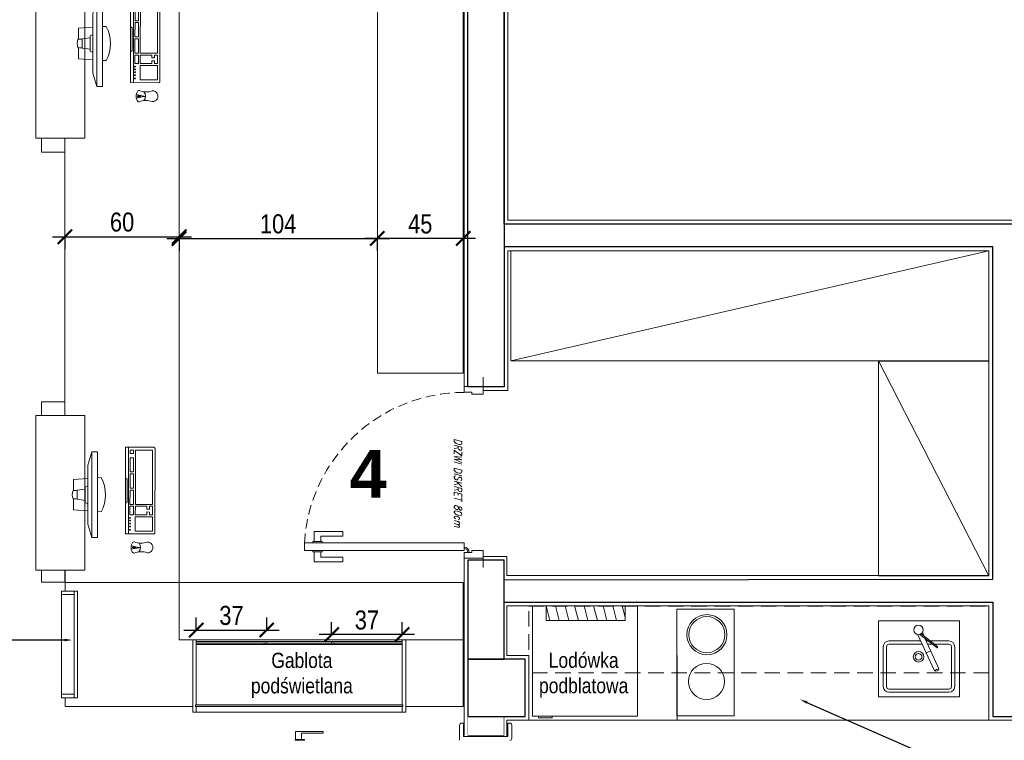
# Model space of a CAD drawing. Header units: millimetres. Extents: x -9038497 to 54128, y -10570064 to 59476.
# Tile 7 of 135: x 30821 to 31338, y 21173 to 21552. Entities that reach past the tile are written whole.
import ezdxf
from ezdxf import colors
from ezdxf.entities.mleader import LeaderData, LeaderLine
from ezdxf.math import Vec2, Vec3

# ---------------------------------------------------------------- set-up
doc = ezdxf.new("R2010")
doc.units = ezdxf.units.MM
doc.header["$LTSCALE"] = 0.8
doc.header["$PDMODE"] = 2
for name, pattern in [('Dash', [0.435, 0.3175, -0.1175]), ('DASHED', [19.05, 12.7, -6.35]), ('DASHED2', [9.525, 6.35, -3.175])]:
    doc.linetypes.add(name, pattern=pattern)
for name, color, linetype, lineweight in [('0 proj_meble 25', 42, 'Continuous', 25), ('0 proj_meble pokojowe-linie środkowe', 42, 'Continuous', 0), ('0 proj_okna', 4, 'Continuous', 0), ('0 proj_symbole elektryczne', 150, 'Continuous', 25), ('0 proj_widok widok widok', 7, 'Continuous', 0), ('0 proj_wyposazenie kuchenne', 231, 'Continuous', 18), ('OPISÓWKA', 120, 'Continuous', 0), ('proj_urządzenia elektryczne', 150, 'Continuous', 18), ('SCIANY', 1, 'Continuous', 30), ('SPRZĘT', 71, 'Continuous', 20), ('tynk', 252, 'Continuous', 5), ('WYMIAR', 7, 'Continuous', 18), ('WYPOSAŻENIE', 223, 'Continuous', 9), ('X proj_meble pokojowe', 42, 'Continuous', 25), ('X proj_meble pokojowe - cienkie', 43, 'Continuous', 0), ('X proj_wyposazenie kuchenne', 231, 'Continuous', 18)]:
    doc.layers.add(name, color=color, linetype=linetype, lineweight=lineweight)
doc.layers.add('SCHODY', color=2, linetype='Continuous')
doc.layers.add('strop podw.', color=3, linetype='Continuous')
doc.styles.get("Standard").update_dxf_attribs({"font": 'g12f13.shx', "width": 0.8, "height": 10})
doc.styles.add('WYMIAR-20', font='ARIALN.TTF', dxfattribs={"height": 4})
doc.styles.add('WYMIAR-50', font='ARIALN.TTF', dxfattribs={"height": 10})
doc.dimstyles.new('SKALA-50', dxfattribs={"dimscale": 5, "dimtxt": 10, "dimasz": 1.5, "dimexe": 1.3, "dimexo": 1.3, "dimgap": 0.5, "dimtad": 1, "dimdec": 1, "dimrnd": 0.5, "dimdsep": 46, "dimtxsty": 'WYMIAR-50', "dimblk": 'ARCHTICK', "dimcen": 1.5, "dimdle": 1.3, "dimadec": 0, "dimazin": 0, "dimtfac": 1, "dimtdec": 1, "dimtix": 1, "dimtmove": 2, "dimatfit": 3, "dimfxl": 2, "dimfxlon": 1, "dimtolj": 1, "dimarcsym": 0})

# ---------------------------------------------------------------- blocks, each defined once
blk = doc.blocks.new('G$C66F04267')
at = {"layer": 'WYPOSAŻENIE', "linetype": 'Continuous'}
for p, q in [((0.88, 55), (58.88, 55)), ((51.05, 46.01), (58.88, 47.97)), ((51.05, 41.01), (58.88, 42.97)), ((51.05, 36.01), (58.88, 37.97)), ((51.05, 31.01), (58.88, 32.97)), ((51.05, 26.01), (58.88, 27.97)), ((51.05, 21.01), (58.88, 22.97)), ((51.05, 16.01), (58.88, 17.97)), ((51.05, 11.01), (58.88, 12.97)), ((52.89, 6.47), (58.88, 7.97)), ((0.88, 0), (58.88, 0))]:
    blk.add_line(p, q, dxfattribs=at)
for points in [[(0.88, 44.72), (0.88, 51.86), (0, 51.86), (0, 44.72)], [(0.88, 0), (58.88, 0), (58.88, 55), (0.88, 55)], [(58.88, 47.97), (58.88, 6.47), (51.05, 6.47), (51.05, 47.97)]]:
    blk.add_lwpolyline(points, close=True, dxfattribs=at)
blk = doc.blocks.new('klamm')
at = {"layer": '0 proj_okna', "lineweight": 0}
for p, q in [((-4009.82, 29787.38), (-4005.72, 29787.38)), ((-4009.82, 29787.38), (-4009.82, 29772.78)), ((-4005.72, 29787.61), (-4005.22, 29787.61)), ((-4005.72, 29787.61), (-4005.72, 29782.61)), ((-4005.22, 29787.61), (-4005.22, 29782.61)), ((-4008.97, 29784.26), (-4008.97, 29772.78)), ((-4008.97, 29784.26), (-4005.72, 29784.26)), ((-4005.72, 29782.61), (-4005.22, 29782.61)), ((-4009.82, 29772.78), (-4008.97, 29772.78))]:
    blk.add_line(p, q, dxfattribs=at)
blk = doc.blocks.new('landy rzut')
at = {"layer": 'X proj_wyposazenie kuchenne'}
for p, q in [((652.4, 2670.16), (662.24, 2675.35)), ((652.4, 2669.37), (662.57, 2674.73)), ((662.48, 2674.68), (662.15, 2675.3)), ((662.57, 2674.73), (662.24, 2675.35)), ((662.57, 2674.73), (662.24, 2675.35)), ((652.07, 2671.08), (654.15, 2671.08)), ((652.07, 2668.48), (672.99, 2668.48)), ((655.65, 2671.08), (672.99, 2671.08)), ((662.53, 2668.48), (662.53, 2671.08))]:
    blk.add_line(p, q, dxfattribs=at)
blk.add_circle((649.93, 2669.78), 2.5, dxfattribs=at)
for centre, radius, start, end in [((676.07, 2669.78), 3.34, 157.0775, 202.9225), ((671.94, 2669.78), 1.67, 308.9847, 51.0153)]:
    blk.add_arc(centre, radius, start, end, dxfattribs=at)
blk = doc.blocks.new('zlkwm')
at = {"layer": 'X proj_wyposazenie kuchenne'}
for p, q in [((632.72, 2559.11), (632.72, 2519.23)), ((675.22, 2559.11), (632.72, 2559.11)), ((675.22, 2559.11), (675.22, 2519.23)), ((644.97, 2548.61), (638.22, 2548.61)), ((654.94, 2548.61), (644.97, 2548.61)), ((658.75, 2548.61), (657.8, 2548.61)), ((669.72, 2548.61), (659.9, 2548.61)), ((635.22, 2545.61), (635.22, 2524.67)), ((636.92, 2545.61), (636.92, 2524.67)), ((655.71, 2546.91), (638.22, 2546.91)), ((655.09, 2546.91), (654.62, 2546.91)), ((660.95, 2546.91), (658.57, 2546.91)), ((669.72, 2546.91), (662.1, 2546.91)), ((671.02, 2545.61), (671.02, 2524.67)), ((672.72, 2545.61), (672.72, 2524.67)), ((669.72, 2523.37), (638.22, 2523.37)), ((632.72, 2519.23), (675.22, 2519.23)), ((669.72, 2521.67), (638.22, 2521.67))]:
    blk.add_line(p, q, dxfattribs=at)
for radius in [2.77, 1.77]:
    blk.add_circle((653.78, 2540.32), radius, dxfattribs=at)
for centre, radius, start, end in [((638.22, 2545.61), 3, 90, 180), ((669.72, 2545.61), 3, 0, 90), ((638.22, 2545.61), 1.3, 90, 180), ((669.72, 2545.61), 1.3, 0, 90), ((638.22, 2524.67), 3, 180, 270), ((638.22, 2524.67), 1.3, 180, 270), ((669.72, 2524.67), 1.3, 270, 0), ((669.72, 2524.67), 3, 270, 0)]:
    blk.add_arc(centre, radius, start, end, dxfattribs=at)
at = {"layer": 'X proj_wyposazenie kuchenne', "rotation": 294.5595808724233}
blk.add_blockref('landy rzut', (-2044.67, 2035.88), dxfattribs=at)
blk = doc.blocks.new('mysz')
at = {"layer": 'X proj_meble pokojowe', "lineweight": 0}
blk.add_hatch(color=256, dxfattribs=at).paths.add_polyline_path([(-695.63, -100.28), (-696.03, -100.28), (-696.03, -101.98), (-695.63, -101.98)])
for p, q in [((-696.73, -99.53), (-695.97, -103.61)), ((-696.03, -100.28), (-695.63, -100.28)), ((-696.03, -100.28), (-696.03, -101.98)), ((-696.03, -101.98), (-695.63, -101.98)), ((-694.93, -99.58), (-695.7, -103.61)), ((-695.63, -99.46), (-695.63, -99.47)), ((-695.63, -100.28), (-695.63, -101.98)), ((-695.83, -103.72), (-695.83, -104.46))]:
    blk.add_line(p, q, dxfattribs=at)
for centre, radius, start, end in [((-698.26, -100.95), 0.651, 131.5651, 204.3493), ((-707.55, -104.77), 9.39, 340.1856, 22.506), ((-695.94, -103.74), 4.28, 47.0395, 130.1624), ((-684.3, -104.77), 9.38, 157.4504, 199.8413), ((-693.56, -100.95), 0.643, 335.4546, 32.8115), ((-695.91, -108.15), 2.81, 176.0501, 3.9499), ((-695.92, -101.15), 3.31, 225.2059, 314.7941), ((-695.83, -103.58), 0.137, 190.6322, 349.252)]:
    blk.add_arc(centre, radius, start, end, dxfattribs=at)
blk = doc.blocks.new('M19C')
at = {"layer": 'X proj_meble pokojowe', "lineweight": 0}
for p, q in [((2756.87, 2948.71), (2756.87, 2950.97)), ((2761.27, 2948.71), (2761.27, 2950.97)), ((2750.55, 2943.13), (2751.07, 2950.68)), ((2756.87, 2950.68), (2751.07, 2950.68)), ((2756.07, 2944.53), (2756.67, 2948.71)), ((2757.17, 2948.71), (2756.67, 2948.71)), ((2757.17, 2948.71), (2756.67, 2948.71)), ((2757.17, 2948.71), (2756.67, 2948.71)), ((2761.47, 2948.71), (2757.17, 2948.71)), ((2761.47, 2948.71), (2760.97, 2948.71)), ((2761.47, 2948.71), (2760.97, 2948.71)), ((2767.07, 2950.68), (2761.27, 2950.68)), ((2762.07, 2944.53), (2761.47, 2948.71)), ((2767.59, 2943.13), (2767.07, 2950.68)), ((2736.57, 2941.13), (2743.57, 2943.13)), ((2736.57, 2938.13), (2736.57, 2941.13)), ((2736.57, 2941.13), (2781.57, 2941.13)), ((2743.57, 2943.13), (2774.57, 2943.13)), ((2755.07, 2944.53), (2754.37, 2943.13)), ((2755.07, 2944.53), (2763.07, 2944.53)), ((2763.07, 2944.53), (2763.77, 2943.13)), ((2781.57, 2941.13), (2774.57, 2943.13)), ((2781.57, 2941.13), (2781.57, 2938.13)), ((2781.57, 2938.13), (2736.57, 2938.13)), ((2736.57, 2938.13), (2736.57, 2938.13)), ((2750.07, 2936.13), (2750.21, 2938.13)), ((2768.07, 2936.13), (2767.93, 2938.13))]:
    blk.add_line(p, q, dxfattribs=at)
for centre, radius, start, end in [((2759.07, 2945.51), 5.88, 68.0362, 111.9638), ((2759.07, 2953.46), 19.53, 242.5571, 297.4429)]:
    blk.add_arc(centre, radius, start, end, dxfattribs=at)
blk = doc.blocks.new('klaw')
at = {"layer": 'X proj_meble pokojowe', "lineweight": 0}
for p, q in [((-5282.23, 3586.59), (-5282.25, 3601.39)), ((-5278.94, 3598.99), (-5280.74, 3598.99)), ((-5280.74, 3597.19), (-5280.74, 3598.99)), ((-5278.94, 3597.19), (-5280.74, 3597.19)), ((-5278.94, 3597.19), (-5278.94, 3598.99)), ((-5269.24, 3599), (-5276.74, 3598.99)), ((-5276.74, 3597.19), (-5276.74, 3598.99)), ((-5269.24, 3597.2), (-5276.74, 3597.19)), ((-5269.24, 3597.2), (-5269.24, 3599)), ((-5260.74, 3599.01), (-5268.24, 3599)), ((-5268.24, 3597.2), (-5268.24, 3599)), ((-5260.74, 3597.21), (-5268.24, 3597.2)), ((-5266.08, 3601.39), (-5265.48, 3600.49)), ((-5260.74, 3597.21), (-5260.74, 3599.01)), ((-5252.24, 3599.02), (-5259.74, 3599.01)), ((-5259.74, 3597.21), (-5259.74, 3599.01)), ((-5252.24, 3597.22), (-5259.74, 3597.21)), ((-5252.9, 3601.39), (-5253.49, 3600.49)), ((-5252.24, 3597.22), (-5252.24, 3599.02)), ((-5246.74, 3599.03), (-5251.24, 3599.02)), ((-5251.24, 3597.22), (-5251.24, 3599.02)), ((-5246.74, 3597.23), (-5251.24, 3597.22)), ((-5246.74, 3599.03), (-5246.74, 3597.23)), ((-5236.75, 3601.39), (-5236.73, 3586.64)), ((-5252.24, 3596.22), (-5280.74, 3596.19)), ((-5280.73, 3587.19), (-5280.74, 3596.19)), ((-5252.23, 3587.22), (-5252.24, 3596.22)), ((-5246.74, 3596.23), (-5251.24, 3596.22)), ((-5251.24, 3590.22), (-5251.24, 3596.22)), ((-5246.74, 3596.23), (-5246.74, 3590.23)), ((-5238.24, 3596.23), (-5245.74, 3596.23)), ((-5245.74, 3596.23), (-5245.73, 3587.23)), ((-5238.24, 3596.23), (-5238.23, 3587.23)), ((-5252.23, 3587.22), (-5280.73, 3587.19)), ((-5249.74, 3590.22), (-5251.24, 3590.22)), ((-5249.73, 3588.72), (-5251.23, 3588.72)), ((-5251.23, 3587.22), (-5251.23, 3588.72)), ((-5246.73, 3587.23), (-5251.23, 3587.22)), ((-5249.73, 3588.72), (-5249.74, 3590.22)), ((-5246.74, 3590.23), (-5248.24, 3590.22)), ((-5248.24, 3590.22), (-5248.23, 3588.72)), ((-5246.73, 3588.73), (-5248.23, 3588.72)), ((-5246.73, 3588.73), (-5246.73, 3587.23)), ((-5238.23, 3587.23), (-5245.73, 3587.23)), ((-5237.41, 3585.94), (-5281.56, 3585.89))]:
    blk.add_line(p, q, dxfattribs=at)
for centre in [(-5245.18, 3599.02), (-5243.69, 3599.02), (-5242.16, 3599.02), (-5240.61, 3599.02), (-5238.93, 3599.02)]:
    blk.add_circle(centre, 0.247, dxfattribs=at)
for centre, start, end in [((-5281.53, 3586.59), 180.0619, 272.22), ((-5237.43, 3586.64), 267.3313, 0.0619)]:
    blk.add_arc(centre, 0.701, start, end, dxfattribs=at)
at = {"layer": 'X proj_meble pokojowe - cienkie', "lineweight": 0}
for p, q in [((-5282.25, 3601.39), (-5236.75, 3601.39)), ((-5282.25, 3599.81), (-5236.75, 3599.86)), ((-5265.48, 3600.49), (-5253.49, 3600.49))]:
    blk.add_line(p, q, dxfattribs=at)
blk = doc.blocks.new('zest')
at = {"layer": '0 proj_meble pokojowe-linie środkowe'}
blk.add_blockref('klaw', (27105.53, 18501.02), dxfattribs=at)
at = {"layer": 'proj_urządzenia elektryczne'}
blk.add_blockref('M19C', (19089.17, 19178.98), dxfattribs=at)
at = {"layer": 'SPRZĘT', "rotation": 0.06185491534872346}
blk.add_blockref('mysz', (22571.71, 22199.7), dxfattribs=at)
blk = doc.blocks.new('_ArchTick')
at = {"color": 0, "linetype": 'ByBlock', "const_width": 0.15}
blk.add_lwpolyline([(-0.5, -0.5), (0.5, 0.5)], dxfattribs=at)
blk = doc.blocks.new('*D2504')
at = {"layer": '0 proj_widok widok widok', "color": 0, "lineweight": -2, "transparency": 16777216}
for p, q in [((30838.27, 21437.87), (30911.28, 21437.87)), ((30844.77, 21437.87), (30844.77, 21431.37)), ((30904.78, 21437.87), (30904.78, 21431.37))]:
    blk.add_line(p, q, dxfattribs=at)
at = {"layer": 'Defpoints', "color": 0, "lineweight": 0, "transparency": 16777216}
for p in [(30844.77, 21438.83), (30904.78, 21438.83), (30904.78, 21437.87)]:
    blk.add_point(p, dxfattribs=at)
at = {"layer": '0 proj_widok widok widok', "color": 0, "lineweight": -2, "transparency": 16777216, "xscale": 7.5, "yscale": 7.5, "zscale": 7.5, "rotation": 180}
blk.add_blockref('_ArchTick', (30844.77, 21437.87), dxfattribs=at)
at = {"layer": '0 proj_widok widok widok', "color": 0, "lineweight": -2, "transparency": 16777216, "xscale": 7.5, "yscale": 7.5, "zscale": 7.5}
blk.add_blockref('_ArchTick', (30904.78, 21437.87), dxfattribs=at)
at = {"layer": '0 proj_widok widok widok', "color": 0, "lineweight": 0, "transparency": 16777216, "insert": (30874.78, 21445.48), "char_height": 10, "attachment_point": 5, "style": 'WYMIAR-50'}
blk.add_mtext('\\A1;60', dxfattribs=at)
blk = doc.blocks.new('*D2505')
at = {"layer": '0 proj_widok widok widok', "color": 0, "lineweight": -2, "transparency": 16777216}
for p, q in [((30913.69, 21231.38), (30913.69, 21237.88)), ((30950.69, 21231.38), (30950.69, 21237.88)), ((30907.19, 21231.38), (30957.19, 21231.38))]:
    blk.add_line(p, q, dxfattribs=at)
at = {"layer": 'Defpoints', "color": 0, "lineweight": 0, "transparency": 16777216}
for p in [(30950.69, 21231.38), (30913.69, 21226.03), (30950.69, 21226.03)]:
    blk.add_point(p, dxfattribs=at)
at = {"layer": '0 proj_widok widok widok', "color": 0, "lineweight": -2, "transparency": 16777216, "xscale": 7.5, "yscale": 7.5, "zscale": 7.5, "rotation": 180}
blk.add_blockref('_ArchTick', (30913.69, 21231.38), dxfattribs=at)
at = {"layer": '0 proj_widok widok widok', "color": 0, "lineweight": -2, "transparency": 16777216, "xscale": 7.5, "yscale": 7.5, "zscale": 7.5}
blk.add_blockref('_ArchTick', (30950.69, 21231.38), dxfattribs=at)
at = {"layer": '0 proj_widok widok widok', "color": 0, "lineweight": 0, "transparency": 16777216, "insert": (30932.19, 21238.98), "char_height": 10, "attachment_point": 5, "style": 'WYMIAR-50'}
blk.add_mtext('\\A1;37', dxfattribs=at)
blk = doc.blocks.new('*D2506')
at = {"layer": '0 proj_widok widok widok', "color": 0, "lineweight": -2, "transparency": 16777216}
for p, q in [((30984.76, 21228.99), (30984.76, 21235.49)), ((31021.76, 21228.99), (31021.76, 21235.49)), ((31028.26, 21228.99), (30978.26, 21228.99))]:
    blk.add_line(p, q, dxfattribs=at)
at = {"layer": 'Defpoints', "color": 0, "lineweight": 0, "transparency": 16777216}
for p in [(30984.76, 21228.99), (30984.76, 21226.26), (31021.76, 21226.26)]:
    blk.add_point(p, dxfattribs=at)
at = {"layer": '0 proj_widok widok widok', "color": 0, "lineweight": -2, "transparency": 16777216, "xscale": 7.5, "yscale": 7.5, "zscale": 7.5, "rotation": 180}
blk.add_blockref('_ArchTick', (30984.76, 21228.99), dxfattribs=at)
at = {"layer": '0 proj_widok widok widok', "color": 0, "lineweight": -2, "transparency": 16777216, "xscale": 7.5, "yscale": 7.5, "zscale": 7.5}
blk.add_blockref('_ArchTick', (31021.76, 21228.99), dxfattribs=at)
at = {"layer": '0 proj_widok widok widok', "color": 0, "lineweight": 0, "transparency": 16777216, "insert": (31003.26, 21236.59), "char_height": 10, "attachment_point": 5, "style": 'WYMIAR-50'}
blk.add_mtext('\\A1;37', dxfattribs=at)
blk = doc.blocks.new('*D2508')
at = {"layer": '0 proj_widok widok widok', "color": 0, "lineweight": -2, "transparency": 16777216}
for p, q in [((31060.31, 21436.94), (31002.23, 21436.94)), ((31008.73, 21436.94), (31008.73, 21430.44)), ((31053.81, 21436.94), (31053.81, 21430.44))]:
    blk.add_line(p, q, dxfattribs=at)
at = {"layer": 'Defpoints', "color": 0, "lineweight": 0, "transparency": 16777216}
for p in [(31008.73, 21437.57), (31008.73, 21436.94), (31053.81, 21437.57)]:
    blk.add_point(p, dxfattribs=at)
at = {"layer": '0 proj_widok widok widok', "color": 0, "lineweight": -2, "transparency": 16777216, "xscale": 7.5, "yscale": 7.5, "zscale": 7.5, "rotation": 180}
blk.add_blockref('_ArchTick', (31008.73, 21436.94), dxfattribs=at)
at = {"layer": '0 proj_widok widok widok', "color": 0, "lineweight": -2, "transparency": 16777216, "xscale": 7.5, "yscale": 7.5, "zscale": 7.5}
blk.add_blockref('_ArchTick', (31053.81, 21436.94), dxfattribs=at)
at = {"layer": '0 proj_widok widok widok', "color": 0, "lineweight": 0, "transparency": 16777216, "insert": (31031.27, 21444.52), "char_height": 10, "attachment_point": 5, "style": 'WYMIAR-50'}
blk.add_mtext('\\A1;45', dxfattribs=at)
blk = doc.blocks.new('*D2509')
at = {"layer": '0 proj_widok widok widok', "color": 0, "lineweight": -2, "transparency": 16777216}
for p, q in [((30898.19, 21436.93), (31015.15, 21436.93)), ((30904.69, 21436.93), (30904.69, 21430.43)), ((31008.65, 21436.93), (31008.65, 21430.43))]:
    blk.add_line(p, q, dxfattribs=at)
at = {"layer": 'Defpoints', "color": 0, "lineweight": 0, "transparency": 16777216}
for p in [(30904.69, 21437.8), (31008.65, 21437.8), (31008.65, 21436.93)]:
    blk.add_point(p, dxfattribs=at)
at = {"layer": '0 proj_widok widok widok', "color": 0, "lineweight": -2, "transparency": 16777216, "xscale": 7.5, "yscale": 7.5, "zscale": 7.5, "rotation": 180}
blk.add_blockref('_ArchTick', (30904.69, 21436.93), dxfattribs=at)
at = {"layer": '0 proj_widok widok widok', "color": 0, "lineweight": -2, "transparency": 16777216, "xscale": 7.5, "yscale": 7.5, "zscale": 7.5}
blk.add_blockref('_ArchTick', (31008.65, 21436.93), dxfattribs=at)
at = {"layer": '0 proj_widok widok widok', "color": 0, "lineweight": 0, "transparency": 16777216, "insert": (30956.67, 21444.54), "char_height": 10, "attachment_point": 5, "style": 'WYMIAR-50'}
blk.add_mtext('\\A1;104', dxfattribs=at)
blk = doc.blocks.new('klamka1 rz')
at = {"layer": '0 proj_okna', "lineweight": 0}
for p, q in [((4646.6, 29464.58), (4641.7, 29464.58)), ((4641.7, 29463.88), (4641.7, 29464.58)), ((4641.7, 29463.88), (4646.6, 29463.88)), ((4642.4, 29458.58), (4642.4, 29463.88)), ((4645.9, 29461.08), (4645.9, 29463.88)), ((4657.4, 29461.08), (4645.9, 29461.08)), ((4646.6, 29463.88), (4646.6, 29464.58)), ((4657.4, 29458.58), (4657.4, 29461.08)), ((4642.4, 29458.58), (4657.4, 29458.58))]:
    blk.add_line(p, q, dxfattribs=at)
blk = doc.blocks.new('drzwi diskret 80 90')
at = {"layer": '0 proj_okna', "lineweight": 0}
for p, q in [((4525.17, 29497.22), (4516.17, 29497.22)), ((4521.17, 29487.22), (4521.17, 29497.22)), ((4521.17, 29487.22), (4521.17, 29497.22)), ((4525.17, 29491.22), (4525.17, 29497.22)), ((4607.17, 29497.22), (4616.17, 29497.22)), ((4607.17, 29491.22), (4607.17, 29497.22)), ((4611.17, 29487.22), (4611.17, 29497.22)), ((4524.17, 29487.22), (4516.17, 29487.22)), ((4524.17, 29487.22), (4524.17, 29491.22)), ((4524.17, 29491.22), (4525.17, 29491.22)), ((4603.17, 29487.22), (4607.17, 29487.22)), ((4603.17, 29487.22), (4603.17, 29403.39)), ((4608.17, 29491.22), (4607.17, 29491.22)), ((4607.17, 29487.22), (4607.17, 29403.39)), ((4608.17, 29487.22), (4608.17, 29491.22)), ((4608.17, 29487.22), (4616.17, 29487.22)), ((4603.17, 29403.39), (4607.17, 29403.39))]:
    blk.add_line(p, q, dxfattribs=at)
at = {"layer": '0 proj_okna', "linetype": 'DASHED2', "lineweight": 0}
blk.add_arc((4608.2, 29487.23), 83.99, 180.0066, 266.5704, dxfattribs=at)
at = {"layer": '0 proj_okna', "lineweight": 0}
for radius in [2.71, 2]:
    blk.add_arc((4608.17, 29487.22), radius, 90, 180, dxfattribs=at)
at = {"layer": '0 proj_okna', "lineweight": 0, "xscale": -1, "rotation": 270}
blk.add_blockref('klamka1 rz', (-24861.41, 24766.19), dxfattribs=at)
at = {"layer": '0 proj_okna', "lineweight": 0, "rotation": 90}
blk.add_blockref('klamka1 rz', (34071.75, 24766.19), dxfattribs=at)

msp = doc.modelspace()

# ---------------------------------------------------------------- hatches: boundary and pattern name
at = {"layer": '0 proj_widok widok widok', "lineweight": 0, "true_color": 0x7aafdf, "transparency": 33554687}
h = msp.add_hatch(color=143, dxfattribs=at)
h.dxf.hatch_style = 1
h.paths.add_polyline_path([(31021.85, 21225.33), (30984.74, 21225.33), (30984.74, 21224.53), (31021.85, 21224.53)])
h.paths.add_polyline_path([(30950.66, 21225.33), (30913.66, 21225.33), (30913.66, 21224.53), (30950.66, 21224.53)])
h.paths.add_polyline_path([(30986.31, 21224.53), (30984.74, 21224.53), (30949.31, 21224.53), (30949.31, 21223.73), (30986.31, 21223.73)])
h = msp.add_hatch(color=143, dxfattribs=at)
h.dxf.hatch_style = 1
h.paths.add_polyline_path([(31022.08, 21192.04), (30913.22, 21192.04), (30913.22, 21191.24), (31022.08, 21191.24)])

# ---------------------------------------------------------------- linework, layer by layer
at = {"layer": '0 proj_meble 25', "lineweight": 18}
for p, q in [((31053.86, 21366.21), (31053.86, 21658.23)), ((30904.78, 21652.94), (30904.78, 21226.21)), ((31008.78, 21579.75), (31008.78, 21366.21)), ((30829.5, 21570.76), (30829.5, 21489.57)), ((30855.21, 21570.76), (30855.21, 21489.57)), ((30829.5, 21489.57), (30855.21, 21489.57)), ((30832.5, 21489.57), (30832.5, 21482.28)), ((30844.78, 21489.57), (30844.78, 21343.99)), ((30832.5, 21482.28), (30844.78, 21482.28)), ((31078.74, 21372.64), (31329.75, 21430.45)), ((31271.83, 21372.64), (31329.64, 21259.81)), ((31053.86, 21366.21), (31008.78, 21366.21)), ((30832.51, 21343.99), (30832.51, 21351.17)), ((30832.51, 21351.17), (30844.78, 21351.17)), ((30829.51, 21262.81), (30829.51, 21343.99)), ((30855.23, 21343.99), (30829.51, 21343.99)), ((30855.23, 21262.81), (30855.23, 21343.99)), ((30829.51, 21262.81), (30855.23, 21262.81)), ((30832.51, 21256.52), (30832.51, 21262.81)), ((30844.78, 21262.81), (30844.78, 21256.52)), ((30844.82, 21262.81), (30844.82, 21251.86)), ((30844.81, 21256.52), (30832.51, 21256.52)), ((30904.66, 21256.4), (30845.26, 21256.4)), ((31053.76, 21256.4), (30904.66, 21256.4)), ((31053.76, 21256.4), (31053.76, 21191.24)), ((30851.44, 21251.86), (30842.97, 21251.86)), ((30842.97, 21251.86), (30842.97, 21195.86)), ((30849.64, 21250.01), (30842.97, 21250.01)), ((30849.64, 21251.86), (30849.64, 21195.86)), ((30851.44, 21251.86), (30851.44, 21195.86)), ((31053.86, 21226.24), (30904.82, 21226.24)), ((30911.86, 21226.24), (30911.86, 21188.24)), ((30913.66, 21226.24), (30913.66, 21192.04)), ((31021.85, 21192.04), (31021.85, 21226.24)), ((31023.74, 21226.24), (31023.74, 21188.24)), ((30842.97, 21197.76), (30849.64, 21197.76)), ((30851.44, 21195.86), (30842.97, 21195.86)), ((30844.82, 21195.86), (30844.82, 21191.24)), ((30911.86, 21191.24), (30844.82, 21191.24)), ((31023.74, 21188.24), (30911.86, 21188.24)), ((30913.66, 21191.24), (30913.66, 21188.24)), ((31021.85, 21188.24), (31021.85, 21191.24)), ((31053.76, 21191.24), (31023.74, 21191.24)), ((31329.75, 21184.06), (31088.17, 21184.06))]:
    msp.add_line(p, q, dxfattribs=at)
for points in [[(31078.74, 21430.45), (31329.75, 21430.45), (31329.75, 21372.64), (31078.74, 21372.64)], [(31329.64, 21372.58), (31329.64, 21259.81), (31271.83, 21259.81), (31271.83, 21372.58)]]:
    msp.add_lwpolyline(points, close=True, dxfattribs=at)
at = {"layer": '0 proj_okna', "lineweight": 0}
for p, q in [((31053.89, 21182.49), (31052.89, 21182.49)), ((31053.89, 21182.49), (31053.89, 21175.49)), ((31078.27, 21182.5), (31077.27, 21182.5)), ((31077.27, 21175.49), (31077.27, 21182.5)), ((31051.89, 21173.49), (31051.89, 21181.49)), ((31079.26, 21174.49), (31079.26, 21181.5)), ((31053.89, 21175.49), (31077.27, 21175.49))]:
    msp.add_line(p, q, dxfattribs=at)
for centre, radius, start, end in [((31052.89, 21181.49), 1, 90, 180), ((31078.27, 21181.5), 0.996, 0, 90), ((31078.27, 21174.49), 0.996, 269.982, 0)]:
    msp.add_arc(centre, radius, start, end, dxfattribs=at)
at = {"layer": '0 proj_widok widok widok', "linetype": 'DASHED', "lineweight": 0, "ltscale": 0.8}
for p, q in [((30904.82, 21256.43), (30904.82, 21226.24)), ((31088.19, 21243.87), (31329.64, 21243.87)), ((31088.19, 21208.83), (31088.19, 21243.87)), ((31329.64, 21243.87), (31329.64, 21208.87)), ((31329.71, 21208.83), (31088.19, 21208.83))]:
    msp.add_line(p, q, dxfattribs=at)
at = {"layer": '0 proj_widok widok widok', "lineweight": 0}
for p, q in [((30913.63, 21225.33), (31021.88, 21225.33)), ((30913.63, 21224.53), (31021.88, 21224.53)), ((30913.63, 21223.73), (31021.88, 21223.73)), ((30949.31, 21223.73), (30949.31, 21224.53)), ((30950.66, 21225.33), (30950.66, 21224.53)), ((30984.74, 21225.33), (30984.74, 21224.53)), ((30986.31, 21223.73), (30986.31, 21224.53)), ((31022.08, 21192.04), (30913.22, 21192.04)), ((30913.22, 21192.04), (30913.22, 21191.24)), ((30913.22, 21191.24), (31022.08, 21191.24)), ((31022.08, 21191.24), (31022.08, 21192.04))]:
    msp.add_line(p, q, dxfattribs=at)
at = {"layer": '0 proj_wyposazenie kuchenne'}
for p, q in [((31166, 21186.34), (31166, 21242.34)), ((31166, 21242.34), (31196, 21242.34)), ((31196, 21242.34), (31196, 21186.31)), ((31196, 21186.34), (31166, 21186.34))]:
    msp.add_line(p, q, dxfattribs=at)
for centre, radius in [((31181.7, 21228.94), 10.53), ((31181.7, 21228.94), 9.48), ((31181.47, 21204.43), 9.48)]:
    msp.add_circle(centre, radius, dxfattribs=at)
at = {"layer": 'SCIANY', "ltscale": 40}
for p, q in [((31056.25, 21359.06), (31056.25, 21675.06)), ((31075.25, 21653.06), (31075.25, 21359.06)), ((31075.25, 21444.45), (31075.25, 21653.06)), ((31626.25, 21444.45), (31075.25, 21444.45)), ((31331.75, 21432.45), (31075.25, 21432.45)), ((31075.25, 21432.45), (31075.25, 21359.06)), ((31331.75, 21258.06), (31331.75, 21432.45)), ((31331.75, 21400.32), (31331.75, 21432.45)), ((31075.25, 21359.06), (31056.25, 21359.06)), ((31075.25, 21268.06), (31056.25, 21268.06)), ((31056.25, 21268.06), (31056.25, 21216.06)), ((31075.25, 21216.06), (31075.25, 21268.06)), ((31075.25, 21257.69), (31331.75, 21258.06)), ((31075.25, 21246.06), (31331.75, 21246.06)), ((31331.75, 21246.06), (31331.75, 21186.06)), ((31086.25, 21216.06), (31056.25, 21216.06)), ((31056.25, 21216.06), (31056.25, 21186.06)), ((31056.25, 21216.06), (31075.25, 21216.06)), ((31086.25, 21186.06), (31086.25, 21216.06)), ((31056.25, 21186.06), (31086.25, 21186.06)), ((31331.75, 21186.06), (31371.85, 21186.06))]:
    msp.add_line(p, q, dxfattribs=at)
at = {"layer": 'SCIANY', "ltscale": 40, "const_width": 0.3}
msp.add_lwpolyline([(31075.25, 21186.06), (31075.25, 21176.06), (31056.25, 21176.06), (31056.25, 21186.06)], dxfattribs=at)
at = {"layer": 'strop podw.', "linetype": 'Dash', "lineweight": 0}
msp.add_line((31331.75, 21231.12), (31331.75, 21231.12), dxfattribs=at)
at = {"layer": 'tynk', "lineweight": 0, "ltscale": 40}
for p, q in [((31054.25, 21675.27), (31054.25, 21357.65)), ((31077.25, 21651.06), (31077.25, 21446.45)), ((31077.25, 21446.45), (31624.25, 21446.45)), ((31054.25, 21176), (31054.25, 21269.56)), ((31329.75, 21244.06), (31076.67, 21244.06)), ((31076.67, 21244.06), (31076.67, 21218.06)), ((31329.75, 21184.06), (31329.75, 21244.06)), ((31076.67, 21218.06), (31088.17, 21218.06)), ((31088.17, 21218.06), (31088.17, 21184.06)), ((31166.17, 21218.06), (31166.17, 21184.06)), ((31088.17, 21184.06), (31076.67, 21184.06)), ((31076.67, 21184.06), (31076.67, 21175.8)), ((31373.85, 21184.06), (31329.75, 21184.06))]:
    msp.add_line(p, q, dxfattribs=at)
for points in [[(31064.28, 21270.06), (31076.67, 21270.06), (31076.67, 21260.06), (31329.75, 21260.06), (31329.75, 21430.45), (31077.25, 21430.45), (31077.25, 21357.06)], [(31077.21, 21357.06), (31064.32, 21357.06)]]:
    msp.add_lwpolyline(points, dxfattribs=at)

# ---------------------------------------------------------------- block references
at = {"layer": '0 proj_okna', "lineweight": 0, "rotation": 270}
msp.add_blockref('drzwi diskret 80 90', (1567.07, 25880.33), dxfattribs=at)
at = {"layer": '0 proj_okna', "lineweight": 0, "xscale": -1, "rotation": 90}
msp.add_blockref('klamm', (60753.17, 17168.27), dxfattribs=at)
at = {"layer": '0 proj_widok widok widok', "lineweight": 0, "xscale": -1, "rotation": 90}
for p in [(52981.58, 43387.51), (52978.97, 43150.64)]:
    msp.add_blockref('zest', p, dxfattribs=at)
at = {"layer": 'OPISÓWKA'}
msp.add_blockref('zlkwm', (30639.04, 18677.02), dxfattribs=at)
at = {"layer": 'WYMIAR', "lineweight": 13, "rotation": 89.99999999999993}
msp.add_blockref('G$C66F04267', (31145.25, 21185.27), dxfattribs=at)

# ---------------------------------------------------------------- texts
at = {"layer": '0 proj_symbole elektryczne', "insert": (30722.04, 21241.21), "char_height": 10, "attachment_point": 1, "rotation": 359.666, "style": 'WYMIAR-50'}
msp.add_mtext_dynamic_manual_height_columns('{\\fArial Narrow|b0|i1|c238|p34;Miejsce na plakaty}', width=403.8287, gutter_width=50, heights=[0], dxfattribs=at)
at = {"layer": '0 proj_widok widok widok', "lineweight": 0, "insert": (31049.14, 21285.31), "char_height": 4, "attachment_point": 9, "rotation": 270, "style": 'WYMIAR-20'}
msp.add_mtext_dynamic_manual_height_columns('{\\Fromans|c238;\\Q15;\\W0.8;DRZWI DISKRET 80cm }', width=53.6992, gutter_width=50, heights=[0], dxfattribs=at)
at = {"layer": '0 proj_widok widok widok', "lineweight": 0, "insert": (30994.2, 21325.91), "char_height": 25, "attachment_point": 1, "style": 'WYMIAR-50'}
msp.add_mtext_dynamic_manual_height_columns('{\\fArial Unicode MS|b1|i0|c238|p34;4}', width=52.3465, gutter_width=50, heights=[0], dxfattribs=at)
at = {"layer": 'SCHODY', "char_height": 8, "width": 55.6382, "attachment_point": 2, "style": 'WYMIAR-50'}
for s, insert in [('Gablota\\Ppodświetlana', (30969.13, 21219.47)), ('Lodówka podblatowa', (31117.03, 21219.54))]:
    msp.add_mtext(s, dxfattribs=dict(at, insert=insert))

# ---------------------------------------------------------------- dimensions: what is measured, and where the dimension line sits
at = {"layer": '0 proj_widok widok widok', "lineweight": 0}
for base, p1, p2, picture, middle in [((30904.78, 21437.87), (30844.77, 21438.83), (30904.78, 21438.83), '*D2504', (30874.78, 21445.48)), ((31008.65, 21436.93), (30904.69, 21437.8), (31008.65, 21437.8), '*D2509', (30956.67, 21444.54)), ((31008.73, 21436.94), (31053.81, 21437.57), (31008.73, 21437.57), '*D2508', (31031.27, 21444.52)), ((30950.69, 21231.38), (30913.69, 21226.03), (30950.69, 21226.03), '*D2505', (30932.19, 21238.98)), ((30984.76, 21228.99), (31021.76, 21226.26), (30984.76, 21226.26), '*D2506', (31003.26, 21236.59))]:
    dim = msp.add_linear_dim(base=base, p1=p1, p2=p2, dimstyle='SKALA-50', dxfattribs=at)
    dim.commit()
    dim.dimension.update_dxf_attribs({"geometry": picture, "text_midpoint": middle})

# ---------------------------------------------------------------- leaders
ml = msp.add_multileader_mtext('Standard', dxfattribs=at)
ml.set_content('', color=256)
ml.set_leader_properties()
ml.build(insert=Vec2(0, 0))
ml.multileader.update_dxf_attribs({"text_right_attachment_type": 6, "dogleg_length": 0.36})
ctx = ml.context
ctx.base_point, ctx.plane_origin = Vec3(30717.71, 21228.13), Vec3(30848.57, 21226.13)
ctx.right_attachment, ctx.text_align_type = 6, 2
notes = []
notes.append((ctx, [(0, (1, 1, 0), (30722.07, 21226.13), (-1, 0), 0.36, [(0, [(30848.57, 21226.13)], 0, [])])]))
ctx.mtext.insert, ctx.mtext.alignment, ctx.mtext.flow_direction = Vec3(30719.71, 21230.13), 3, 5
ml = msp.add_multileader_mtext('Standard', dxfattribs=at)
ml.set_content('', color=256)
ml.set_leader_properties()
ml.build(insert=Vec2(0, 0))
ml.multileader.update_dxf_attribs({"text_right_attachment_type": 6, "dogleg_length": 0.36})
ctx = ml.context
ctx.base_point, ctx.plane_origin = Vec3(31809.2, 20941.77), Vec3(31230.54, 21194.99)
ctx.right_attachment = 6
notes.append((ctx, [(0, (1, 1, 0), (31808.84, 20941.77), (1, 0), 0.36, [(0, [(31230.54, 21194.99)], 0, [])])]))
ctx.mtext.insert, ctx.mtext.flow_direction = Vec3(31811.2, 20943.77), 5
for ctx, leaders in notes:
    for number, flags, end, landing, length, lines in leaders:
        leader = LeaderData()
        leader.index, (leader.has_last_leader_line, leader.has_dogleg_vector, leader.attachment_direction) = number, flags
        leader.last_leader_point, leader.dogleg_vector, leader.dogleg_length = Vec3(end), Vec3(landing), length
        for number, points, colour, breaks in lines:
            line = LeaderLine()
            line.index, line.vertices, line.color, line.breaks = number, Vec3.list(points), colors.encode_raw_color(colour), breaks
            leader.lines.append(line)
        ctx.leaders.append(leader)

doc.saveas('drawing.dxf')
